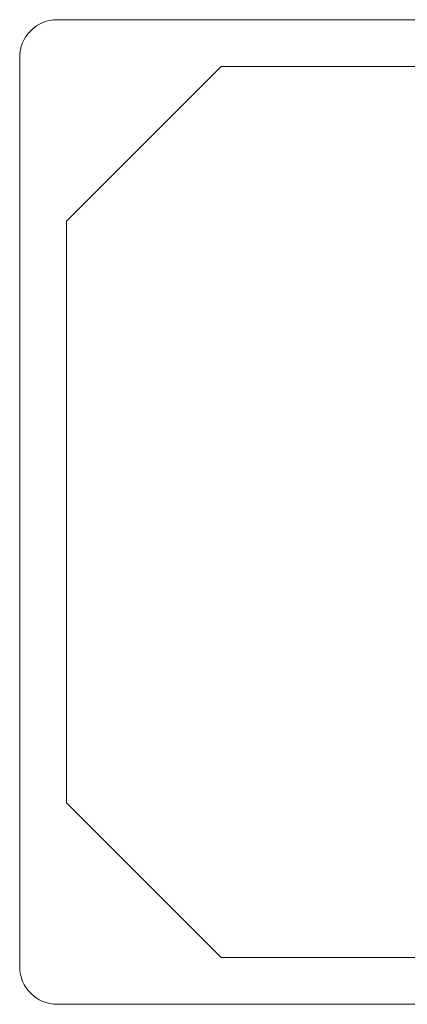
# Model space of a CAD drawing. Header units: metres. Extents: x 2.9 to 42.3, y -72.9 to -49.3.
# Tile 226 of 256: x 28.723 to 29.136, y -69.977 to -68.927. Entities that reach past the tile are written whole.
import ezdxf

# ---------------------------------------------------------------- set-up
doc = ezdxf.new("R2010")
doc.units = ezdxf.units.M
doc.layers.add('M-EQPM', color=7, linetype='Continuous', lineweight=18)

# ---------------------------------------------------------------- blocks, each defined once
blk = doc.blocks.new('V8 K7 4V 16_0-18_0kW - MIH160Q4HN18-936059-2PAV')
at = {"layer": 'M-EQPM', "color": 1, "true_color": 0xff0000}
for p, q in [((0.484999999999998, 0.5249999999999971), (-0.4850000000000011, 0.5249999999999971)), ((-0.5250000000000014, 0.4849999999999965), (-0.5250000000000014, -0.4850000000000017)), ((0.5249999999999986, -0.485000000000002), (0.5249999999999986, 0.484999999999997)), ((-0.3099999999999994, 0.4750000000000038), (-0.4750000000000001, 0.3100000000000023)), ((-0.4749999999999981, 0.3100000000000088), (-0.3100000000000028, 0.475000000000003)), ((0.3850000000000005, 0.4750000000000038), (-0.3099999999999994, 0.4750000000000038)), ((-0.3100000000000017, 0.4750000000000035), (0.2999999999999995, 0.4750000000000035)), ((0.2999999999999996, 0.4750000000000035), (0.3850000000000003, 0.4750000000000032)), ((0.3850000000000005, 0.3100000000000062), (0.3850000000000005, 0.4750000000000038)), ((0.3850000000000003, 0.4750000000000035), (0.3850000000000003, 0.310000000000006)), ((0.4750000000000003, 0.3761608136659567), (0.3850000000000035, 0.3761608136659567)), ((0.4750000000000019, 0.3602608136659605), (0.4750000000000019, 0.3761608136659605)), ((0.3850000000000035, 0.3602608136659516), (0.4750000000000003, 0.3602608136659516)), ((0.4750000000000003, 0.3291733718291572), (0.3850000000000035, 0.3291733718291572)), ((0.4749999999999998, 0.3196433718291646), (0.4749999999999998, 0.3291733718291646)), ((0.3850000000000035, 0.3196433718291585), (0.4750000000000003, 0.3196433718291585)), ((-0.4750000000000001, 0.3100000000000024), (-0.4749999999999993, -0.3099999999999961)), ((-0.4749999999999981, -0.3099999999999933), (-0.4749999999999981, 0.3100000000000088)), ((0.4749999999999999, 0.2200000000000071), (0.3850000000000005, 0.3100000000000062)), ((0.3850000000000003, 0.310000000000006), (0.4749999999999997, 0.2200000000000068)), ((0.4749999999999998, -0.2999999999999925), (0.4749999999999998, 0.2200000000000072)), ((0.4749999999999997, 0.2200000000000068), (0.4749999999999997, -0.2199999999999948)), ((0.4749999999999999, -0.2199999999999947), (0.4749999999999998, -0.3000000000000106)), ((0.3000000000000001, -0.4749999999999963), (0.4749999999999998, -0.2999999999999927)), ((0.4749999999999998, -0.3000000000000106), (0.2999999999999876, -0.4750000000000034)), ((-0.4749999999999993, -0.3099999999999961), (-0.3099999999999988, -0.4749999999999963)), ((-0.3099999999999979, -0.4750000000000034), (-0.4749999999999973, -0.3099999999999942)), ((0.4387401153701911, -0.4211126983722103), (0.3963137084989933, -0.3786862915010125)), ((0.3736862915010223, -0.4013137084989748), (0.4161126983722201, -0.4437401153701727)), ((0.4161126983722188, -0.4437401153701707), (0.4387401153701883, -0.4211126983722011)), ((-0.3099999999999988, -0.4749999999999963), (0.3000000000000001, -0.4749999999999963)), ((0.2999999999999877, -0.4750000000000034), (-0.309999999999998, -0.4750000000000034)), ((-0.485, -0.5250000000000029), (0.4849999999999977, -0.5250000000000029))]:
    blk.add_line(p, q, dxfattribs=at)
for centre, radius, start, end in [((-0.4850000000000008, 0.4849999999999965), 0.04000000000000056, 89.99999999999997, 180), ((0.4849999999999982, 0.4849999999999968), 0.04000000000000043, 359.9999999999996, 90.00000000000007), ((-0.4849999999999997, -0.4850000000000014), 0.04000000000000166, 179.9999999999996, 269.999999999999), ((0.4849999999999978, -0.485000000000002), 0.04000000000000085, 269.9999999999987, 359.9999999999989)]:
    blk.add_arc(centre, radius, start, end, dxfattribs=at)

msp = doc.modelspace()

# ---------------------------------------------------------------- block references
at = {"layer": 'M-EQPM', "color": 1, "true_color": 0xff0000}
msp.add_blockref('V8 K7 4V 16_0-18_0kW - MIH160Q4HN18-936059-2PAV', (29.24797107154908, -69.45240735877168), dxfattribs=at)

doc.saveas('drawing.dxf')
